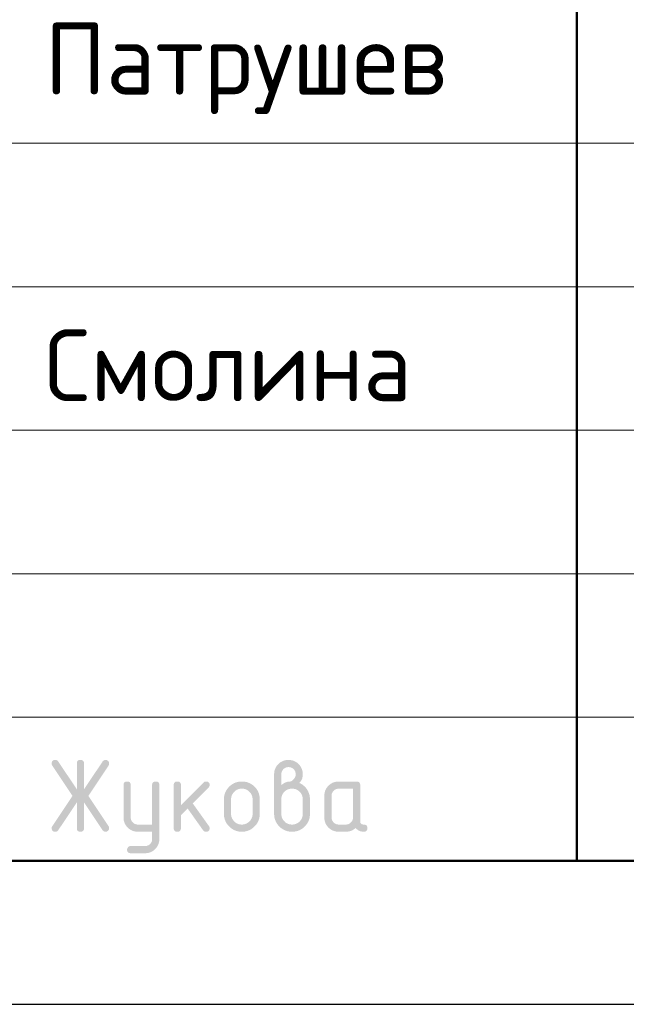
# Model space of a CAD drawing. Header units: millimetres. Extents: x 0 to 21005, y 0 to 14855.
# Tile 14 of 18: x 12530 to 13586, y 0 to 1715. Entities that reach past the tile are written whole.
import ezdxf

# ---------------------------------------------------------------- set-up
doc = ezdxf.new("R2010")
doc.units = ezdxf.units.MM
doc.layers.add('Standard', color=7, linetype='Continuous', lineweight=25)
doc.styles.add('ISOCPEUR', font='txt')

msp = doc.modelspace()

# ---------------------------------------------------------------- hatches: boundary and pattern name
at = {"layer": 'Standard', "linetype": 'Continuous', "lineweight": 25, "transparency": 33554687}
for points in [[(12629.3, 351.8), (12597, 303.4), (12596.5, 302.7), (12596, 302.2), (12595.4, 301.7), (12594.8, 301.3), (12594.1, 301), (12593.3, 300.8), (12592.6, 300.6), (12591.7, 300.6), (12590.9, 300.6), (12590.2, 300.7), (12589.6, 300.8), (12589, 301.1), (12588.4, 301.3), (12587.9, 301.6), (12587.5, 301.9), (12587.1, 302.3), (12586.7, 302.7), (12586.4, 303.2), (12586.1, 303.7), (12585.9, 304.3), (12585.7, 304.9), (12585.6, 305.6), (12585.5, 306.4), (12585.5, 307.2), (12585.5, 308), (12585.8, 308.8), (12586.1, 309.6), (12586.6, 310.4), (12621.7, 363.1), (12586.6, 415.8), (12586.1, 416.6), (12585.8, 417.4), (12585.5, 418.3), (12585.5, 419.1), (12585.5, 419.9), (12585.6, 420.6), (12585.7, 421.4), (12585.9, 422), (12586.1, 422.6), (12586.4, 423.1), (12586.7, 423.6), (12587.1, 424), (12587.5, 424.4), (12588, 424.7), (12588.5, 425), (12589, 425.2), (12589.6, 425.4), (12590.3, 425.5), (12591, 425.6), (12591.8, 425.6), (12592.6, 425.6), (12593.3, 425.5), (12594.1, 425.3), (12594.7, 424.9), (12595.4, 424.6), (12596, 424), (12596.5, 423.5), (12597, 422.8), (12629.3, 374.5), (12629.3, 419.4), (12629.3, 420.2), (12629.4, 420.9), (12629.5, 421.5), (12629.7, 422.1), (12629.9, 422.7), (12630.2, 423.2), (12630.4, 423.7), (12630.8, 424.1), (12631.2, 424.5), (12631.7, 424.8), (12632.2, 425.1), (12632.8, 425.3), (12633.4, 425.4), (12634.1, 425.5), (12634.7, 425.6), (12635.5, 425.6), (12636.3, 425.6), (12637, 425.5), (12637.7, 425.4), (12638.3, 425.3), (12638.9, 425.1), (12639.3, 424.8), (12639.8, 424.5), (12640.2, 424.1), (12640.6, 423.7), (12640.9, 423.2), (12641.2, 422.7), (12641.4, 422.1), (12641.6, 421.5), (12641.7, 420.9), (12641.8, 420.2), (12641.8, 419.4), (12641.8, 374.5), (12674.1, 422.8), (12674.5, 423.5), (12675.1, 424), (12675.7, 424.6), (12676.3, 424.9), (12677, 425.3), (12677.8, 425.5), (12678.5, 425.6), (12679.4, 425.6), (12680, 425.6), (12680.6, 425.5), (12681.2, 425.4), (12681.7, 425.2), (12682.3, 424.9), (12682.8, 424.6), (12683.3, 424.2), (12683.7, 423.7), (12684.2, 423.3), (12684.5, 422.8), (12684.9, 422.3), (12685.1, 421.7), (12685.3, 421.1), (12685.4, 420.5), (12685.5, 419.9), (12685.5, 419.3), (12685.5, 418.4), (12685.3, 417.5), (12685, 416.6), (12684.5, 415.8), (12649.4, 363.1), (12684.5, 310.4), (12685, 309.6), (12685.3, 308.7), (12685.5, 307.9), (12685.5, 307), (12685.5, 306.3), (12685.4, 305.7), (12685.3, 305.2), (12685.1, 304.6), (12684.9, 304), (12684.5, 303.5), (12684.2, 303), (12683.8, 302.5), (12683.3, 302.1), (12682.8, 301.7), (12682.4, 301.4), (12681.8, 301.1), (12681.3, 300.9), (12680.7, 300.8), (12680.1, 300.6), (12679.5, 300.6), (12678.6, 300.6), (12677.8, 300.8), (12677, 301), (12676.3, 301.3), (12675.6, 301.7), (12675.1, 302.2), (12674.5, 302.7), (12674.1, 303.4), (12641.8, 351.8), (12641.8, 306.9), (12641.8, 306.1), (12641.7, 305.4), (12641.6, 304.7), (12641.4, 304.2), (12641.2, 303.6), (12640.9, 303.1), (12640.6, 302.6), (12640.2, 302.2), (12639.8, 301.8), (12639.3, 301.5), (12638.9, 301.2), (12638.3, 301), (12637.7, 300.8), (12637, 300.7), (12636.3, 300.6), (12635.5, 300.6), (12634.7, 300.6), (12634.1, 300.7), (12633.4, 300.8), (12632.8, 301), (12632.2, 301.2), (12631.7, 301.5), (12631.2, 301.8), (12630.8, 302.2), (12630.4, 302.6), (12630.2, 303.1), (12629.9, 303.6), (12629.7, 304.2), (12629.5, 304.7), (12629.4, 305.4), (12629.3, 306.1), (12629.3, 306.9)], [(12760.4, 288), (12760.4, 300.6), (12735.5, 300.6), (12734.2, 300.6), (12732.9, 300.8), (12731.7, 300.9), (12730.4, 301.1), (12729.2, 301.3), (12728.1, 301.7), (12726.9, 302), (12725.8, 302.5), (12724.7, 302.9), (12723.7, 303.5), (12722.6, 304.1), (12721.6, 304.7), (12720.6, 305.4), (12719.6, 306.2), (12718.7, 307), (12717.8, 307.9), (12716.9, 308.8), (12716.1, 309.8), (12715.3, 310.8), (12714.6, 311.8), (12713.9, 312.8), (12713.4, 313.8), (12712.8, 314.9), (12712.4, 316), (12711.9, 317.1), (12711.6, 318.3), (12711.2, 319.4), (12711, 320.6), (12710.8, 321.8), (12710.7, 323.1), (12710.6, 324.3), (12710.6, 325.6), (12710.6, 381.8), (12710.6, 382.6), (12710.7, 383.3), (12710.7, 384), (12710.9, 384.6), (12711.1, 385.1), (12711.4, 385.6), (12711.7, 386.1), (12712.1, 386.5), (12712.5, 386.9), (12713, 387.2), (12713.5, 387.5), (12714.1, 387.7), (12714.7, 387.9), (12715.3, 388), (12716, 388.1), (12716.8, 388.1), (12717.6, 388.1), (12718.3, 388), (12719, 387.9), (12719.6, 387.7), (12720.1, 387.5), (12720.6, 387.2), (12721.1, 386.9), (12721.5, 386.5), (12721.9, 386.1), (12722.2, 385.6), (12722.5, 385.2), (12722.7, 384.6), (12722.9, 384), (12723, 383.3), (12723.1, 382.6), (12723.1, 381.8), (12723.1, 325.7), (12723.1, 324.4), (12723.3, 323.2), (12723.5, 322), (12724, 320.9), (12724.5, 319.8), (12725.1, 318.8), (12725.8, 317.8), (12726.8, 316.9), (12727.7, 315.9), (12728.7, 315.2), (12729.7, 314.5), (12730.8, 314.1), (12731.9, 313.6), (12733.1, 313.4), (12734.2, 313.2), (12735.5, 313.2), (12760.4, 313.2), (12760.4, 381.8), (12760.4, 382.6), (12760.5, 383.3), (12760.6, 384), (12760.8, 384.6), (12761, 385.2), (12761.3, 385.6), (12761.6, 386.1), (12762, 386.5), (12762.4, 386.9), (12762.9, 387.2), (12763.4, 387.5), (12763.9, 387.7), (12764.5, 387.9), (12765.2, 388), (12765.9, 388.1), (12766.7, 388.1), (12767.5, 388.1), (12768.1, 388), (12768.8, 387.9), (12769.4, 387.7), (12770, 387.5), (12770.5, 387.2), (12771, 386.9), (12771.4, 386.5), (12771.8, 386.1), (12772.1, 385.6), (12772.4, 385.1), (12772.5, 384.6), (12772.7, 384), (12772.8, 383.3), (12772.9, 382.6), (12772.9, 381.8), (12772.9, 288.2), (12772.9, 286.9), (12772.8, 285.6), (12772.7, 284.4), (12772.5, 283.2), (12772.3, 282), (12771.9, 280.8), (12771.6, 279.6), (12771.2, 278.5), (12770.7, 277.4), (12770.2, 276.4), (12769.6, 275.3), (12768.9, 274.3), (12768.3, 273.3), (12767.5, 272.3), (12766.7, 271.4), (12765.8, 270.5), (12764.9, 269.6), (12764, 268.8), (12763, 268), (12762, 267.3), (12761, 266.6), (12760, 266), (12759, 265.5), (12757.9, 265), (12756.8, 264.6), (12755.6, 264.2), (12754.5, 263.9), (12753.3, 263.6), (12752.1, 263.4), (12750.8, 263.3), (12749.6, 263.2), (12748.3, 263.2), (12723.1, 263.2), (12722.3, 263.2), (12721.6, 263.3), (12720.9, 263.4), (12720.3, 263.6), (12719.8, 263.8), (12719.3, 264.1), (12718.8, 264.4), (12718.4, 264.8), (12718, 265.1), (12717.7, 265.6), (12717.4, 266.1), (12717.2, 266.7), (12717, 267.3), (12716.9, 268), (12716.8, 268.7), (12716.8, 269.5), (12716.8, 270.1), (12716.9, 270.7), (12717.1, 271.2), (12717.3, 271.8), (12717.5, 272.3), (12717.9, 272.8), (12718.2, 273.3), (12718.7, 273.8), (12719.2, 274.3), (12719.7, 274.6), (12720.2, 275), (12720.8, 275.2), (12721.3, 275.5), (12721.9, 275.6), (12722.5, 275.7), (12723.1, 275.7), (12748, 275.7), (12749.3, 275.7), (12750.5, 275.9), (12751.7, 276.1), (12752.8, 276.6), (12753.9, 277), (12754.9, 277.7), (12755.9, 278.3), (12756.8, 279.2), (12757.7, 280.1), (12758.4, 281.1), (12759.1, 282), (12759.5, 283.2), (12760, 284.2), (12760.2, 285.5), (12760.4, 286.7)], [(12810.5, 347), (12849.8, 386.3), (12850.2, 386.7), (12850.7, 387.1), (12851.2, 387.4), (12851.8, 387.6), (12852.4, 387.9), (12853, 388), (12853.6, 388.1), (12854.2, 388.1), (12855, 388.1), (12855.7, 388), (12856.4, 387.9), (12857, 387.7), (12857.6, 387.5), (12858.1, 387.2), (12858.5, 386.9), (12858.9, 386.5), (12859.3, 386.1), (12859.6, 385.6), (12859.9, 385.1), (12860.1, 384.6), (12860.3, 384), (12860.4, 383.3), (12860.5, 382.6), (12860.5, 381.8), (12860.5, 381.2), (12860.4, 380.6), (12860.3, 380.1), (12860, 379.5), (12859.8, 379), (12859.4, 378.5), (12859.1, 378), (12858.6, 377.5), (12831.1, 350), (12859.3, 310.5), (12859.9, 309.6), (12860.2, 308.7), (12860.5, 307.8), (12860.5, 306.8), (12860.5, 306), (12860.4, 305.4), (12860.3, 304.7), (12860.1, 304.1), (12859.9, 303.5), (12859.6, 303), (12859.3, 302.6), (12858.9, 302.2), (12858.5, 301.8), (12858.1, 301.5), (12857.6, 301.2), (12857, 301), (12856.4, 300.8), (12855.7, 300.7), (12855, 300.6), (12854.2, 300.6), (12853.4, 300.6), (12852.7, 300.8), (12851.9, 301), (12851.3, 301.3), (12850.6, 301.6), (12850.1, 302.1), (12849.5, 302.6), (12849, 303.3), (12822.2, 341.1), (12810.5, 329.4), (12810.5, 306.9), (12810.5, 306.1), (12810.4, 305.4), (12810.3, 304.7), (12810.1, 304.2), (12809.9, 303.6), (12809.6, 303.1), (12809.3, 302.6), (12808.9, 302.2), (12808.6, 301.8), (12808.1, 301.5), (12807.6, 301.2), (12807, 301), (12806.4, 300.8), (12805.7, 300.7), (12805, 300.6), (12804.2, 300.6), (12803.5, 300.6), (12802.8, 300.7), (12802.1, 300.8), (12801.5, 301), (12800.9, 301.2), (12800.4, 301.5), (12799.9, 301.8), (12799.5, 302.2), (12799.2, 302.6), (12798.9, 303.1), (12798.6, 303.6), (12798.4, 304.2), (12798.2, 304.7), (12798.1, 305.4), (12798, 306.1), (12798, 306.9), (12798, 381.8), (12798, 382.6), (12798.1, 383.3), (12798.2, 384), (12798.4, 384.6), (12798.6, 385.1), (12798.9, 385.6), (12799.2, 386.1), (12799.5, 386.5), (12799.9, 386.9), (12800.4, 387.2), (12800.9, 387.5), (12801.5, 387.7), (12802.1, 387.9), (12802.8, 388), (12803.5, 388.1), (12804.2, 388.1), (12805, 388.1), (12805.7, 388), (12806.4, 387.9), (12807, 387.7), (12807.6, 387.5), (12808.1, 387.2), (12808.6, 386.9), (12808.9, 386.5), (12809.3, 386.1), (12809.6, 385.6), (12809.9, 385.1), (12810.1, 384.6), (12810.3, 384), (12810.4, 383.3), (12810.5, 382.6), (12810.5, 381.8)]]:
    msp.add_hatch(color=7, dxfattribs=at).paths.add_polyline_path(points, flags=16)
h = msp.add_hatch(color=7, dxfattribs=at)
h.paths.add_polyline_path([(12985.4, 381.9), (12987.4, 383.4), (12989.3, 384.6), (12991.2, 385.8), (12993, 386.6), (12994.8, 387.3), (12996.6, 387.7), (12998.3, 388.1), (12999.9, 388.1), (13000.9, 388.1), (13001.9, 388.4), (13002.8, 388.7), (13003.7, 389.2), (13004.6, 389.7), (13005.5, 390.6), (13006.3, 391.4), (13007.1, 392.5), (13007.9, 393.5), (13008.6, 394.5), (13009.2, 395.5), (13009.6, 396.5), (13010, 397.6), (13010.2, 398.6), (13010.4, 399.6), (13010.4, 400.6), (13010.4, 401.9), (13010.1, 403.2), (13009.9, 404.4), (13009.5, 405.5), (13009, 406.6), (13008.3, 407.6), (13007.7, 408.6), (13006.8, 409.5), (13005.9, 410.4), (13004.9, 411.1), (13003.9, 411.8), (13002.7, 412.2), (13001.6, 412.7), (13000.4, 412.9), (12999.2, 413.1), (12997.9, 413.1), (12996.6, 413.1), (12995.4, 412.9), (12994.2, 412.7), (12993, 412.2), (12991.9, 411.7), (12990.9, 411.1), (12989.9, 410.4), (12989, 409.5), (12988.1, 408.6), (12987.4, 407.5), (12986.7, 406.5), (12986.3, 405.4), (12985.8, 404.3), (12985.6, 403.1), (12985.4, 401.9), (12985.4, 400.6)])
h.paths.add_polyline_path([(13016.5, 385.6), (13018.7, 384.7), (13020.6, 383.5), (13022.5, 382.4), (13024.2, 380.9), (13025.9, 379.5), (13027.4, 377.8), (13028.9, 376.1), (13030.2, 374.1), (13031.4, 372.2), (13032.4, 370.1), (13033.3, 368), (13034, 365.9), (13034.6, 363.7), (13034.9, 361.5), (13035.2, 359.2), (13035.2, 356.9), (13035.2, 331.9), (13035.2, 330.3), (13035.1, 328.7), (13034.9, 327.1), (13034.7, 325.6), (13034.4, 324.1), (13033.9, 322.7), (13033.5, 321.2), (13032.9, 319.8), (13032.4, 318.4), (13031.7, 317.1), (13031, 315.8), (13030.1, 314.5), (13029.2, 313.3), (13028.2, 312.1), (13027.2, 310.9), (13026.1, 309.7), (13025, 308.6), (13023.8, 307.6), (13022.6, 306.6), (13021.3, 305.8), (13020, 304.9), (13018.7, 304.2), (13017.4, 303.5), (13016, 302.9), (13014.6, 302.3), (13013.2, 301.9), (13011.8, 301.5), (13010.3, 301.2), (13008.8, 300.9), (13007.2, 300.8), (13005.7, 300.6), (13004, 300.6), (13002.4, 300.6), (13000.8, 300.8), (12999.3, 300.9), (12997.8, 301.2), (12996.3, 301.5), (12994.8, 301.9), (12993.4, 302.4), (12992, 302.9), (12990.6, 303.5), (12989.3, 304.2), (12988, 304.9), (12986.7, 305.8), (12985.4, 306.6), (12984.2, 307.6), (12983.1, 308.6), (12981.9, 309.8), (12980.8, 310.9), (12979.8, 312.1), (12978.8, 313.3), (12977.9, 314.6), (12977.1, 315.9), (12976.4, 317.2), (12975.7, 318.5), (12975.1, 319.9), (12974.5, 321.3), (12974.1, 322.7), (12973.7, 324.1), (12973.4, 325.6), (12973.1, 327.1), (12973, 328.7), (12972.8, 330.3), (12972.8, 331.9), (12972.8, 400.6), (12972.8, 402), (12973, 403.2), (12973.1, 404.5), (12973.3, 405.7), (12973.5, 406.9), (12973.9, 408.1), (12974.2, 409.2), (12974.7, 410.3), (12975.1, 411.4), (12975.7, 412.5), (12976.3, 413.6), (12976.9, 414.6), (12977.6, 415.6), (12978.4, 416.5), (12979.2, 417.5), (12980.1, 418.4), (12981, 419.3), (12982, 420.1), (12982.9, 420.9), (12983.9, 421.6), (12985, 422.3), (12986, 422.8), (12987.1, 423.4), (12988.2, 423.8), (12989.3, 424.3), (12990.4, 424.6), (12991.6, 425), (12992.8, 425.2), (12994, 425.4), (12995.2, 425.5), (12996.5, 425.6), (12997.8, 425.6), (12999.1, 425.6), (13000.3, 425.5), (13001.6, 425.4), (13002.8, 425.2), (13004, 425), (13005.2, 424.6), (13006.3, 424.3), (13007.4, 423.8), (13008.6, 423.4), (13009.6, 422.8), (13010.7, 422.2), (13011.7, 421.5), (13012.7, 420.9), (13013.6, 420.1), (13014.6, 419.3), (13015.5, 418.4), (13016.4, 417.4), (13017.2, 416.5), (13018, 415.5), (13018.6, 414.5), (13019.3, 413.5), (13019.9, 412.4), (13020.4, 411.4), (13020.9, 410.3), (13021.3, 409.2), (13021.7, 408), (13022, 406.9), (13022.3, 405.7), (13022.5, 404.5), (13022.6, 403.2), (13022.7, 401.9), (13022.7, 400.6), (13022.7, 398.3), (13022.3, 396.1), (13021.9, 394), (13021.2, 392.1), (13020.4, 390.3), (13019.2, 388.6), (13018.1, 387)], flags=16)
h.paths.add_polyline_path([(13022.7, 331.9), (13022.7, 356.9), (13022.7, 358.8), (13022.4, 360.6), (13022, 362.4), (13021.3, 364.1), (13020.7, 365.8), (13019.7, 367.3), (13018.6, 368.8), (13017.3, 370.2), (13015.9, 371.5), (13014.4, 372.6), (13012.9, 373.6), (13011.3, 374.3), (13009.6, 375), (13007.8, 375.3), (13006, 375.6), (13004, 375.6), (13002.1, 375.6), (13000.3, 375.3), (12998.5, 375), (12996.8, 374.3), (12995.2, 373.6), (12993.6, 372.6), (12992.1, 371.5), (12990.8, 370.2), (12989.4, 368.8), (12988.4, 367.3), (12987.4, 365.8), (12986.7, 364.1), (12986, 362.4), (12985.7, 360.6), (12985.4, 358.8), (12985.4, 356.9), (12985.4, 331.9), (12985.4, 329.9), (12985.7, 328.1), (12986, 326.3), (12986.7, 324.7), (12987.4, 323), (12988.4, 321.5), (12989.4, 320), (12990.8, 318.6), (12992.1, 317.2), (12993.6, 316.2), (12995.2, 315.2), (12996.8, 314.5), (12998.5, 313.8), (13000.3, 313.5), (13002.1, 313.2), (13004, 313.2), (13006, 313.2), (13007.8, 313.5), (13009.6, 313.9), (13011.3, 314.5), (13012.9, 315.2), (13014.4, 316.3), (13015.9, 317.3), (13017.3, 318.7), (13018.6, 320), (13019.7, 321.5), (13020.7, 323.1), (13021.3, 324.7), (13022, 326.4), (13022.4, 328.2), (13022.7, 330)])
h = msp.add_hatch(color=7, dxfattribs=at)
h.paths.add_polyline_path([(12885.4, 331.9), (12885.4, 356.8), (12885.4, 358.5), (12885.6, 360), (12885.7, 361.6), (12886, 363.1), (12886.3, 364.6), (12886.7, 366), (12887.1, 367.5), (12887.7, 368.9), (12888.3, 370.2), (12889, 371.6), (12889.7, 372.9), (12890.5, 374.1), (12891.4, 375.4), (12892.4, 376.6), (12893.4, 377.8), (12894.5, 378.9), (12895.7, 380.1), (12896.9, 381.1), (12898.1, 382.1), (12899.3, 382.9), (12900.6, 383.8), (12901.9, 384.5), (12903.2, 385.2), (12904.6, 385.8), (12906, 386.4), (12907.4, 386.8), (12908.9, 387.2), (12910.4, 387.5), (12911.9, 387.8), (12913.4, 387.9), (12915, 388.1), (12916.6, 388.1), (12918.2, 388.1), (12919.8, 387.9), (12921.4, 387.8), (12922.9, 387.5), (12924.4, 387.2), (12925.9, 386.8), (12927.3, 386.4), (12928.7, 385.8), (12930.1, 385.3), (12931.4, 384.5), (12932.7, 383.8), (12934, 383), (12935.3, 382.1), (12936.5, 381.2), (12937.6, 380.2), (12938.8, 379), (12939.9, 377.9), (12940.9, 376.7), (12941.9, 375.5), (12942.7, 374.3), (12943.6, 373), (12944.3, 371.7), (12945, 370.4), (12945.5, 369), (12946.1, 367.6), (12946.5, 366.1), (12947, 364.7), (12947.2, 363.2), (12947.5, 361.7), (12947.7, 360.1), (12947.8, 358.5), (12947.8, 356.8), (12947.8, 331.9), (12947.8, 330.2), (12947.7, 328.7), (12947.5, 327.1), (12947.2, 325.6), (12946.9, 324.1), (12946.5, 322.7), (12946.1, 321.2), (12945.5, 319.9), (12944.9, 318.5), (12944.2, 317.2), (12943.5, 315.8), (12942.7, 314.6), (12941.8, 313.3), (12940.8, 312.1), (12939.8, 310.9), (12938.7, 309.8), (12937.5, 308.6), (12936.3, 307.6), (12935.1, 306.6), (12933.9, 305.8), (12932.6, 304.9), (12931.3, 304.2), (12930, 303.5), (12928.6, 302.9), (12927.2, 302.4), (12925.8, 301.9), (12924.3, 301.5), (12922.8, 301.2), (12921.3, 300.9), (12919.8, 300.8), (12918.2, 300.6), (12916.6, 300.6), (12915, 300.6), (12913.4, 300.8), (12911.9, 300.9), (12910.4, 301.2), (12908.9, 301.5), (12907.4, 301.9), (12906, 302.4), (12904.6, 302.9), (12903.2, 303.5), (12901.9, 304.2), (12900.6, 304.9), (12899.3, 305.8), (12898.1, 306.6), (12896.9, 307.6), (12895.7, 308.6), (12894.5, 309.8), (12893.4, 310.9), (12892.4, 312.1), (12891.4, 313.3), (12890.5, 314.6), (12889.7, 315.8), (12889, 317.2), (12888.3, 318.5), (12887.7, 319.9), (12887.1, 321.2), (12886.7, 322.7), (12886.3, 324.1), (12886, 325.6), (12885.7, 327.1), (12885.6, 328.7), (12885.4, 330.2)], flags=16)
h.paths.add_polyline_path([(12935.3, 331.9), (12935.3, 356.9), (12935.3, 358.8), (12934.9, 360.6), (12934.6, 362.4), (12933.9, 364.1), (12933.2, 365.8), (12932.2, 367.3), (12931.2, 368.8), (12929.8, 370.2), (12928.4, 371.5), (12926.9, 372.6), (12925.4, 373.6), (12923.8, 374.3), (12922.1, 375), (12920.3, 375.3), (12918.5, 375.6), (12916.6, 375.6), (12914.7, 375.6), (12912.9, 375.3), (12911.1, 375), (12909.4, 374.3), (12907.8, 373.6), (12906.3, 372.6), (12904.8, 371.5), (12903.4, 370.2), (12902, 368.8), (12901, 367.3), (12900, 365.8), (12899.3, 364.1), (12898.6, 362.4), (12898.3, 360.6), (12897.9, 358.8), (12897.9, 356.9), (12897.9, 331.9), (12897.9, 329.9), (12898.3, 328.1), (12898.6, 326.3), (12899.3, 324.7), (12900, 323), (12901, 321.5), (12902, 320), (12903.4, 318.6), (12904.7, 317.2), (12906.2, 316.2), (12907.7, 315.2), (12909.4, 314.5), (12911, 313.8), (12912.8, 313.5), (12914.7, 313.2), (12916.6, 313.2), (12918.5, 313.2), (12920.3, 313.5), (12922.1, 313.9), (12923.8, 314.5), (12925.4, 315.2), (12926.9, 316.3), (12928.4, 317.3), (12929.8, 318.7), (12931.2, 320), (12932.2, 321.5), (12933.2, 323.1), (12933.9, 324.7), (12934.6, 326.4), (12934.9, 328.2), (12935.3, 330)])
h = msp.add_hatch(color=7, dxfattribs=at)
h.paths.add_polyline_path([(13110.1, 375.5), (13085.2, 375.5), (13083.9, 375.5), (13082.7, 375.3), (13081.5, 375.1), (13080.4, 374.6), (13079.3, 374.2), (13078.3, 373.5), (13077.3, 372.8), (13076.4, 371.9), (13075.5, 371), (13074.8, 370), (13074.2, 369), (13073.7, 367.9), (13073.3, 366.8), (13073, 365.6), (13072.8, 364.4), (13072.8, 363.1), (13072.8, 325.6), (13072.8, 324.4), (13073, 323.2), (13073.3, 322), (13073.7, 320.9), (13074.2, 319.8), (13074.9, 318.8), (13075.6, 317.8), (13076.5, 316.9), (13077.4, 315.9), (13078.4, 315.2), (13079.4, 314.5), (13080.5, 314.1), (13081.6, 313.6), (13082.8, 313.4), (13084, 313.2), (13085.2, 313.2), (13097.7, 313.2), (13099, 313.2), (13100.2, 313.4), (13101.4, 313.6), (13102.5, 314.1), (13103.6, 314.5), (13104.6, 315.2), (13105.6, 315.9), (13106.5, 316.8), (13107.4, 317.7), (13108.1, 318.7), (13108.8, 319.7), (13109.2, 320.8), (13109.7, 321.9), (13109.9, 323.1), (13110.1, 324.3), (13110.1, 325.6)])
h.paths.add_polyline_path([(13135.2, 306.9), (13135.2, 306.1), (13135.1, 305.4), (13135, 304.7), (13134.8, 304.2), (13134.6, 303.6), (13134.3, 303.1), (13134, 302.6), (13133.6, 302.2), (13133.2, 301.8), (13132.7, 301.5), (13132.2, 301.2), (13131.6, 301), (13131.1, 300.8), (13130.4, 300.7), (13129.7, 300.6), (13128.9, 300.6), (13126.7, 300.6), (13124.7, 301.1), (13122.8, 301.5), (13121, 302.3), (13119.2, 303.1), (13117.6, 304.4), (13116, 305.6), (13114.6, 307.3), (13112.9, 305.6), (13111, 304.4), (13109.1, 303.1), (13106.9, 302.3), (13104.8, 301.5), (13102.5, 301.1), (13100.2, 300.6), (13097.7, 300.6), (13085.2, 300.6), (13083.9, 300.6), (13082.7, 300.8), (13081.4, 300.9), (13080.2, 301.1), (13079, 301.3), (13077.8, 301.7), (13076.7, 302), (13075.6, 302.5), (13074.4, 302.9), (13073.4, 303.5), (13072.3, 304), (13071.3, 304.7), (13070.3, 305.4), (13069.4, 306.2), (13068.4, 307), (13067.5, 307.9), (13066.6, 308.8), (13065.8, 309.7), (13065, 310.7), (13064.3, 311.7), (13063.7, 312.7), (13063.1, 313.8), (13062.5, 314.8), (13062.1, 315.9), (13061.6, 317), (13061.3, 318.2), (13061, 319.4), (13060.7, 320.6), (13060.5, 321.8), (13060.4, 323), (13060.3, 324.3), (13060.3, 325.6), (13060.3, 363.1), (13060.3, 364.4), (13060.4, 365.7), (13060.5, 366.9), (13060.7, 368.1), (13061, 369.4), (13061.3, 370.5), (13061.6, 371.7), (13062.1, 372.8), (13062.5, 373.9), (13063.1, 374.9), (13063.7, 376), (13064.3, 377), (13065, 378), (13065.8, 379), (13066.6, 379.9), (13067.5, 380.8), (13068.4, 381.7), (13069.4, 382.5), (13070.3, 383.3), (13071.3, 384), (13072.3, 384.7), (13073.4, 385.2), (13074.4, 385.8), (13075.6, 386.3), (13076.7, 386.7), (13077.8, 387.1), (13079, 387.4), (13080.2, 387.6), (13081.4, 387.8), (13082.7, 388), (13083.9, 388.1), (13085.2, 388.1), (13116.4, 388.1), (13117.2, 388.1), (13117.9, 388), (13118.6, 387.9), (13119.1, 387.7), (13119.7, 387.5), (13120.2, 387.2), (13120.7, 386.9), (13121.1, 386.5), (13121.5, 386.1), (13121.8, 385.6), (13122.1, 385.1), (13122.3, 384.6), (13122.5, 384), (13122.6, 383.3), (13122.7, 382.6), (13122.7, 381.8), (13122.7, 319.4), (13122.7, 318.6), (13122.8, 317.9), (13122.9, 317.2), (13123, 316.7), (13123.2, 316.1), (13123.5, 315.6), (13123.8, 315.1), (13124.2, 314.7), (13124.6, 314.3), (13125.1, 314), (13125.6, 313.7), (13126.2, 313.5), (13126.8, 313.3), (13127.4, 313.2), (13128.1, 313.1), (13128.9, 313.1), (13129.7, 313.1), (13130.4, 313), (13131.1, 312.9), (13131.6, 312.7), (13132.2, 312.5), (13132.7, 312.3), (13133.2, 312), (13133.6, 311.6), (13134, 311.2), (13134.3, 310.7), (13134.6, 310.2), (13134.8, 309.6), (13135, 309), (13135.1, 308.4), (13135.2, 307.7)], flags=16)

# ---------------------------------------------------------------- linework, layer by layer
at = {"layer": 'Standard', "color": 7, "linetype": 'Continuous', "lineweight": 50, "transparency": 33554687}
msp.add_line((13500, 250), (13500, 3000), dxfattribs=at)
at = {"layer": 'Standard', "color": 7, "linetype": 'Continuous', "lineweight": 13, "transparency": 33554687}
for p, q in [((11500, 1500), (14750, 1500)), ((11500, 1250), (14750, 1250)), ((11500, 1250), (14750, 1250)), ((11500, 1000), (14750, 1000)), ((11500, 1000), (14750, 1000)), ((11500, 750), (14750, 750)), ((11500, 500), (14750, 500))]:
    msp.add_line(p, q, dxfattribs=at)
at = {"layer": 'Standard', "color": 7, "linetype": 'Continuous', "lineweight": 25, "transparency": 33554687}
msp.add_line((11500, 250), (20750, 250), dxfattribs=at)
msp.add_line((11500, 250), (20750, 250), dxfattribs=at)
msp.add_line((11500, 250), (20750, 250), dxfattribs=at)
msp.add_lwpolyline([(0, 0), (21000, 0), (21000, 14850), (0, 14850), (0, 0)], close=True, dxfattribs=at)
at = {"layer": 'Standard', "color": 7, "linetype": 'Continuous', "lineweight": 50, "transparency": 33554687}
msp.add_lwpolyline([(1000, 14600), (20750, 14600), (20750, 250), (1000, 250), (1000, 14600)], close=True, dxfattribs=at)
at = {"layer": 'Standard', "color": 7, "linetype": 'Continuous', "lineweight": 25, "transparency": 33554687}
msp.add_lwpolyline([(20750, 3000), (11500, 3000), (11500, 250), (20750, 250), (20750, 3000)], dxfattribs=at)

# ---------------------------------------------------------------- texts
at = {"layer": 'Standard', "color": 7, "linetype": 'Continuous', "lineweight": 25, "transparency": 33554687, "char_height": 125, "attachment_point": 7, "style": 'ISOCPEUR'}
for s, insert, width in [('\\W0.97;Патрушев', (12573, 1550.6), 835.093), ('\\W0.96;Смолина', (12573, 1050.6), 697.161)]:
    msp.add_mtext(s, dxfattribs=dict(at, insert=insert, width=width))

doc.saveas('drawing.dxf')
